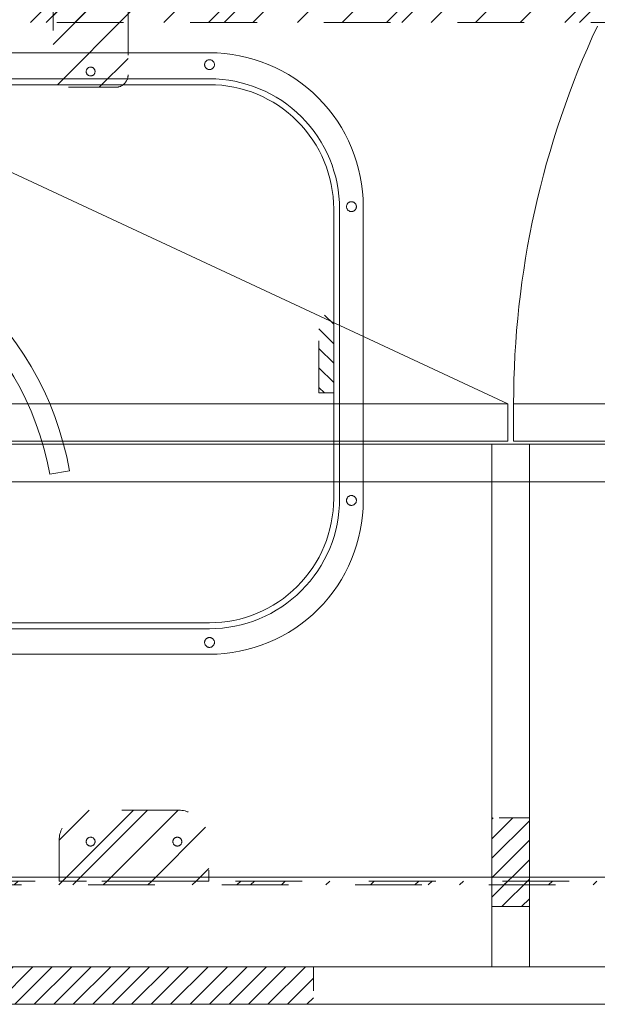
# Model space of a CAD drawing. Header units: inches. Extents: x -416 to -272, y -73 to 47.
# Tile 189 of 206: x -300 to -288, y -13 to 6. Entities that reach past the tile are written whole.
import ezdxf

# ---------------------------------------------------------------- set-up
doc = ezdxf.new("R2010")
doc.units = ezdxf.units.IN
doc.header["$LTSCALE"] = 32
doc.header["$MEASUREMENT"] = 0
doc.linetypes.add('Dash Style-1', pattern=[0.083328, 0.041656, -0.041672])
for name, color, linetype, lineweight in [('DashLine', 7, 'Continuous', 13), ('DashLineFill', 7, 'Dash Style-1', 13), ('Drawing', 7, 'Continuous', 18), ('Metal-DeskStructure', 7, 'Continuous', 13), ('Metal-DesktopScreen', 7, 'Continuous', 13), ('None', 7, 'Continuous', 18), ('SolidLine', 7, 'Continuous', 15)]:
    doc.layers.add(name, color=color, linetype=linetype, lineweight=lineweight)
doc.layers.add('Electrical', color=1, linetype='Dash Style-1', lineweight=15, true_color=0xff0000)
pattern_1 = [(45, (0, 0), (-1.61302, 1.935715), []), (45, (-1.0608, 1.0608), (-0.472346, 0.4167613), [])]
pattern_2 = [(45, (0, 0), (-0.3333333, -0.7222222), [])]

# ---------------------------------------------------------------- blocks, each defined once
blk = doc.blocks.new('G1_METAL_SCREEN_BRACKET (2D)')
at = {"layer": 'DashLineFill', "linetype": 'Continuous', "lineweight": 13}
h = blk.add_hatch(dxfattribs=at)
h.set_pattern_fill('Steel', color=253, style=0, pattern_type=2)
h.set_pattern_definition(pattern_1)
edge = h.paths.add_edge_path()
edge.add_line((1.496, -0.709), (1.496, 0.079))
edge.add_line((1.496, 0.079), (-1.496, 0.079))
edge.add_line((-1.496, 0.079), (-1.496, -0.709))
edge.add_arc((-0.866, -0.709), 0.63, 180, 270)
edge.add_line((-0.866, -1.339), (0.866, -1.339))
edge.add_arc((0.866, -0.709), 0.63, 270, 360)
edge.add_line((1.496, -0.709), (1.496, -0.709))
at = {"layer": 'DashLineFill', "flags": 128}
blk.add_lwpolyline([(1.496, -0.709), (1.496, 0.079), (-1.496, 0.079), (-1.496, -0.709, 0.414214), (-0.866, -1.339), (0.866, -1.339, 0.414214), (1.496, -0.709)], format="xyb", close=True, dxfattribs=at)
at = {"layer": 'SolidLine', "flags": 128}
for points in [[(-0.778, -0.709), (-0.778, -0.717), (-0.779, -0.726), (-0.781, -0.734), (-0.784, -0.743), (-0.788, -0.75), (-0.792, -0.758), (-0.798, -0.765), (-0.804, -0.771), (-0.81, -0.777), (-0.817, -0.782), (-0.824, -0.787), (-0.832, -0.791), (-0.84, -0.793), (-0.849, -0.796), (-0.857, -0.797), (-0.866, -0.797), (-0.875, -0.797), (-0.883, -0.796), (-0.892, -0.793), (-0.9, -0.791), (-0.908, -0.787), (-0.915, -0.782), (-0.922, -0.777), (-0.929, -0.771), (-0.935, -0.765), (-0.94, -0.758), (-0.944, -0.75), (-0.948, -0.743), (-0.951, -0.734), (-0.953, -0.726), (-0.954, -0.717), (-0.955, -0.709), (-0.954, -0.7), (-0.953, -0.691), (-0.951, -0.683), (-0.948, -0.675), (-0.944, -0.667), (-0.94, -0.659), (-0.935, -0.652), (-0.929, -0.646), (-0.922, -0.64), (-0.915, -0.635), (-0.908, -0.631), (-0.9, -0.627), (-0.892, -0.624), (-0.883, -0.622), (-0.875, -0.621), (-0.866, -0.62), (-0.857, -0.621), (-0.849, -0.622), (-0.84, -0.624), (-0.832, -0.627), (-0.824, -0.631), (-0.817, -0.635), (-0.81, -0.64), (-0.804, -0.646), (-0.798, -0.652), (-0.792, -0.659), (-0.788, -0.667), (-0.784, -0.675), (-0.781, -0.683), (-0.779, -0.691), (-0.778, -0.7)], [(0.955, -0.709), (0.954, -0.717), (0.953, -0.726), (0.951, -0.734), (0.948, -0.743), (0.944, -0.75), (0.94, -0.758), (0.935, -0.765), (0.929, -0.771), (0.922, -0.777), (0.915, -0.782), (0.908, -0.787), (0.9, -0.791), (0.892, -0.793), (0.883, -0.796), (0.875, -0.797), (0.866, -0.797), (0.857, -0.797), (0.849, -0.796), (0.84, -0.793), (0.832, -0.791), (0.824, -0.787), (0.817, -0.782), (0.81, -0.777), (0.804, -0.771), (0.798, -0.765), (0.792, -0.758), (0.788, -0.75), (0.784, -0.743), (0.781, -0.734), (0.779, -0.726), (0.778, -0.717), (0.778, -0.709), (0.778, -0.7), (0.779, -0.691), (0.781, -0.683), (0.784, -0.675), (0.788, -0.667), (0.792, -0.659), (0.798, -0.652), (0.804, -0.646), (0.81, -0.64), (0.817, -0.635), (0.824, -0.631), (0.832, -0.627), (0.84, -0.624), (0.849, -0.622), (0.857, -0.621), (0.866, -0.62), (0.875, -0.621), (0.883, -0.622), (0.892, -0.624), (0.9, -0.627), (0.908, -0.631), (0.915, -0.635), (0.922, -0.64), (0.929, -0.646), (0.935, -0.652), (0.94, -0.659), (0.944, -0.667), (0.948, -0.675), (0.951, -0.683), (0.953, -0.691), (0.954, -0.7)]]:
    blk.add_lwpolyline(points, close=True, dxfattribs=at)
blk = doc.blocks.new('Group-26')
at = {"layer": 'DashLineFill', "linetype": 'Continuous', "lineweight": 13}
h = blk.add_hatch(dxfattribs=at)
h.set_pattern_fill('Steel', color=253, style=0, pattern_type=2)
h.set_pattern_definition(pattern_1)
h.paths.add_polyline_path([(-0.047, 0.157), (69.772, 0.157), (69.772, 0.079), (-0.047, 0.079)])
at = {"layer": 'DashLineFill', "flags": 128}
blk.add_lwpolyline([(-0.047, 0.157), (69.772, 0.157), (69.772, 0.079), (-0.047, 0.079)], close=True, dxfattribs=at)
at = {"layer": 'Metal-DesktopScreen', "color": 7}
blk.add_blockref('G1_METAL_SCREEN_BRACKET (2D)', (24.37, 0), dxfattribs=at)
blk = doc.blocks.new('Group-27')
at = {"layer": 'None'}
blk.add_blockref('Group-26', (0, 0), dxfattribs=at)
blk = doc.blocks.new('SL Desktop Screen (2D)-3')
at = {"layer": 'None'}
blk.add_blockref('Group-27', (0, 0), dxfattribs=at)
at = {"layer": 'Drawing', "color": 0, "flags": 1}
for tag in ['Catalog', 'Custom', 'Tag', 'Option1', 'Option2', 'Option3', 'Option4', 'Option5', 'Option6', 'Option7', 'Option8', 'Option9', 'Option10', 'Option11', 'Option12', 'FinishGroup', 'Discount', 'Item1', 'Item2', 'Item3', 'Item4', 'Item5', 'Item6', 'Item7', 'Item8', 'Item9', 'Item10', 'Item11', 'Item12', 'Item13', 'Item14', 'Item15', 'Item16', 'Item17', 'Item18', 'Item19', 'Item20', 'Item21', 'Item22', 'Item23', 'Item24', 'Item25']:
    blk.add_attdef(tag, (16.633, 3.887), '', height=0.00709, dxfattribs=at)
blk = doc.blocks.new('Group-104')
at = {"layer": 'DashLine', "flags": 128}
blk.add_lwpolyline([(1.114, -2.559), (70.894, -2.559), (70.894, -30), (1.114, -30)], close=True, dxfattribs=at)
at = {"layer": 'SolidLine', "flags": 128}
blk.add_lwpolyline([(1.114, -2.559), (70.894, -2.559), (70.894, -30), (1.114, -30)], close=True, dxfattribs=at)
blk = doc.blocks.new('Group-105')
at = {"layer": 'Electrical', "linetype": 'Continuous', "lineweight": 5, "true_color": 0xdd0000}
h = blk.add_hatch(dxfattribs=at)
h.set_pattern_fill('ElectricalHatch', color=12, style=0, pattern_type=2)
h.set_pattern_definition(pattern_2)
h.paths.add_polyline_path([(21.998, -0.02), (50.049, -0.02), (50.049, -0.768), (21.998, -0.768)])
h = blk.add_hatch(dxfattribs=at)
h.set_pattern_fill('ElectricalHatch', color=12, style=0, pattern_type=2)
h.set_pattern_definition(pattern_2)
h.paths.add_polyline_path([(17.687, -1.969), (18.435, -1.969), (18.435, -3.74), (17.687, -3.74)])
at = {"layer": 'DashLine'}
blk.add_line((18.12, -12.008), (34.293, -19.549), dxfattribs=at)
at = {"layer": 'DashLine', "flags": 128}
for points in [[(17.687, -0.768), (18.435, -0.768), (18.435, -10.453), (17.687, -10.453)], [(0.787, -10.453), (17.687, -10.453), (17.687, -11.201), (0.787, -11.201)], [(18.435, -10.453), (53.612, -10.453), (53.612, -11.201), (18.435, -11.201)]]:
    blk.add_lwpolyline(points, close=True, dxfattribs=at)
at = {"layer": 'DashLine'}
blk.add_arc((0.157, -12.008), 17.844, 335, 0, dxfattribs=at)
at = {"layer": 'Electrical', "flags": 128}
for points in [[(21.998, -0.02), (50.049, -0.02), (50.049, -0.768), (21.998, -0.768)], [(17.687, -1.969), (18.435, -1.969), (18.435, -3.74), (17.687, -3.74)]]:
    blk.add_lwpolyline(points, close=True, dxfattribs=at)
at = {"layer": 'SolidLine', "flags": 128}
for points in [[(0.787, -0.02), (71.26, -0.02), (71.26, -0.768), (0.787, -0.768)], [(0.787, -0.768), (71.26, -0.768), (71.26, -11.201), (0.787, -11.201)], [(0.157, -11.26), (18.002, -11.26), (18.002, -12.008), (0.157, -12.008)], [(18.12, -11.26), (35.965, -11.26), (35.965, -12.008), (18.12, -12.008)]]:
    blk.add_lwpolyline(points, close=True, dxfattribs=at)
blk = doc.blocks.new('Group-67')
at = {"layer": 'DashLine'}
for p, q in [((19.836, 0.255), (19.892, 0.311)), ((19.84, 0.255), (19.836, 0.255)), ((19.836, -0.689), (19.836, 0.255)), ((19.852, 0.255), (19.84, 0.255)), ((19.872, 0.255), (19.852, 0.255)), ((19.898, 0.255), (19.872, 0.255)), ((19.901, 0.311), (19.892, 0.311)), ((19.928, 0.255), (19.898, 0.255)), ((19.912, 0.311), (19.901, 0.311)), ((19.926, 0.311), (19.912, 0.311)), ((19.943, 0.311), (19.926, 0.311)), ((19.961, 0.255), (19.928, 0.255)), ((19.978, 0.311), (19.943, 0.311)), ((19.993, 0.255), (19.961, 0.255)), ((19.995, 0.311), (19.978, 0.311)), ((20.023, 0.255), (19.993, 0.255)), ((20.009, 0.311), (19.995, 0.311)), ((20.02, 0.311), (20.009, 0.311)), ((20.027, 0.311), (20.02, 0.311)), ((20.049, 0.255), (20.023, 0.255)), ((20.029, 0.311), (20.027, 0.311)), ((20.029, 0.311), (20.086, 0.255)), ((20.069, 0.255), (20.049, 0.255)), ((20.081, 0.255), (20.069, 0.255)), ((20.086, 0.255), (20.081, 0.255)), ((20.086, 0.255), (20.086, -0.689)), ((20.086, -0.689), (19.836, -0.689))]:
    blk.add_line(p, q, dxfattribs=at)
blk = doc.blocks.new('Group-68')
at = {"layer": 'Metal-DeskStructure', "color": 7}
for points, knots in [([(9.589, -0.203), (9.589, -0.21), (9.586, -0.224), (9.578, -0.227), (9.459, -0.227), (9.34, -0.227), (9.336, -0.225), (9.333, -0.219), (9.331, -0.21), (9.331, -0.197), (9.333, -0.188), (9.334, -0.182), (9.34, -0.179), (9.389, -0.179), (9.436, -0.179), (9.436, -0.009), (9.436, 0.161), (9.393, 0.135), (9.349, 0.109), (9.344, 0.107), (9.334, 0.106), (9.331, 0.109), (9.329, 0.12), (9.329, 0.133), (9.329, 0.143), (9.331, 0.148), (9.334, 0.152), (9.338, 0.154), (9.39, 0.187), (9.441, 0.22), (9.443, 0.222), (9.447, 0.222), (9.453, 0.224), (9.47, 0.224), (9.488, 0.224), (9.493, 0.22), (9.495, 0.216), (9.495, 0.018), (9.495, -0.179), (9.536, -0.179), (9.58, -0.179), (9.584, -0.182), (9.587, -0.188), (9.589, -0.197), (9.589, -0.203)], [0, 0, 0, 0.00261, 0.007831, 0.010441, 0.176195, 0.178805, 0.181415, 0.184026, 0.186636, 0.188594, 0.190551, 0.192509, 0.194467, 0.244389, 0.244389, 0.424498, 0.424498, 0.47805, 0.47805, 0.484241, 0.490432, 0.496622, 0.502813, 0.507071, 0.510941, 0.514811, 0.518682, 0.518682, 0.576295, 0.576295, 0.578743, 0.58119, 0.583638, 0.590247, 0.593184, 0.596122, 0.599059, 0.911881, 0.911881, 0.976501, 0.982376, 0.988251, 0.994125, 1, 1, 1]), ([(9.96, -0.097), (9.96, -0.119), (9.949, -0.155), (9.931, -0.184), (9.903, -0.204), (9.853, -0.227), (9.746, -0.227), (9.68, -0.227), (9.665, -0.215), (9.665, -0.002), (9.665, 0.211), (9.68, 0.222), (9.738, 0.222), (9.829, 0.222), (9.881, 0.205), (9.914, 0.178), (9.933, 0.135), (9.933, 0.093), (9.925, 0.063), (9.91, 0.039), (9.886, 0.019), (9.873, 0.013), (9.892, 0.01), (9.923, -0.009), (9.947, -0.036), (9.96, -0.075), (9.96, -0.097)], [0, 0, 0, 0.031455, 0.06291, 0.094366, 0.125821, 0.188731, 0.266159, 0.275837, 0.285516, 0.435531, 0.44521, 0.454888, 0.521427, 0.574659, 0.627891, 0.681123, 0.734355, 0.762747, 0.791139, 0.819531, 0.847924, 0.847924, 0.885943, 0.923962, 0.961981, 1, 1, 1]), ([(10.327, -0.217), (10.327, -0.221), (10.325, -0.225), (10.317, -0.227), (10.304, -0.228), (10.286, -0.228), (10.275, -0.227), (10.267, -0.225), (10.264, -0.219), (10.262, -0.214), (10.242, -0.161), (10.221, -0.108), (10.214, -0.09), (10.199, -0.06), (10.177, -0.038), (10.148, -0.027), (10.108, -0.027), (10.088, -0.027), (10.088, -0.122), (10.088, -0.221), (10.085, -0.225), (10.077, -0.227), (10.066, -0.228), (10.05, -0.228), (10.039, -0.227), (10.031, -0.225), (10.028, -0.221), (10.028, -0.01), (10.028, 0.211), (10.042, 0.222), (10.098, 0.222), (10.162, 0.222), (10.184, 0.22), (10.194, 0.218), (10.219, 0.215), (10.26, 0.194), (10.286, 0.165), (10.301, 0.126), (10.301, 0.082), (10.288, 0.045), (10.266, 0.017), (10.232, -0.001), (10.214, -0.009), (10.225, -0.014), (10.243, -0.029), (10.258, -0.049), (10.271, -0.077), (10.279, -0.094), (10.299, -0.143), (10.319, -0.191), (10.325, -0.204), (10.327, -0.215), (10.327, -0.217)], [0, 0, 0, 0.004018, 0.008035, 0.012053, 0.01607, 0.020088, 0.024105, 0.028123, 0.03214, 0.03214, 0.070951, 0.070951, 0.084634, 0.098317, 0.112001, 0.125684, 0.138745, 0.138745, 0.202807, 0.205295, 0.207782, 0.21027, 0.212758, 0.214748, 0.216739, 0.218729, 0.220719, 0.332671, 0.339637, 0.346603, 0.391882, 0.407555, 0.423229, 0.423229, 0.466696, 0.510164, 0.553631, 0.597099, 0.640566, 0.684033, 0.727501, 0.770968, 0.770968, 0.798042, 0.825115, 0.852188, 0.879262, 0.879262, 0.958132, 0.958132, 0.979066, 1, 1, 1]), ([(10.665, 0.091), (10.665, 0.056), (10.642, 0.002), (10.602, -0.035), (10.543, -0.057), (10.475, -0.057), (10.45, -0.057), (10.45, -0.137), (10.45, -0.221), (10.447, -0.225), (10.439, -0.227), (10.428, -0.228), (10.412, -0.228), (10.401, -0.227), (10.393, -0.225), (10.39, -0.221), (10.39, -0.011), (10.39, 0.209), (10.404, 0.222), (10.462, 0.222), (10.524, 0.222), (10.55, 0.218), (10.587, 0.211), (10.624, 0.189), (10.652, 0.157), (10.665, 0.115), (10.665, 0.091)], [0, 0, 0, 0.066268, 0.132535, 0.198803, 0.26507, 0.303966, 0.303966, 0.429297, 0.43506, 0.440822, 0.446584, 0.452347, 0.456957, 0.461567, 0.466177, 0.470786, 0.728938, 0.745073, 0.761208, 0.845107, 0.870922, 0.896738, 0.922553, 0.948369, 0.974184, 1, 1, 1]), ([(11.014, 0.196), (11.014, 0.19), (11.014, 0.179), (11.011, 0.174), (11.005, 0.17), (10.941, 0.17), (10.878, 0.17), (10.878, -0.024), (10.878, -0.221), (10.874, -0.225), (10.867, -0.227), (10.856, -0.228), (10.839, -0.228), (10.828, -0.227), (10.821, -0.225), (10.817, -0.221), (10.817, -0.024), (10.817, 0.17), (10.754, 0.17), (10.69, 0.17), (10.684, 0.174), (10.682, 0.179), (10.68, 0.189), (10.68, 0.202), (10.682, 0.213), (10.684, 0.218), (10.69, 0.222), (10.847, 0.222), (11.005, 0.222), (11.011, 0.218), (11.014, 0.213), (11.014, 0.202), (11.014, 0.196)], [0, 0, 0, 0.003046, 0.005389, 0.007733, 0.010076, 0.089744, 0.089744, 0.335779, 0.340465, 0.345152, 0.349838, 0.354524, 0.360382, 0.36624, 0.372099, 0.377957, 0.6855, 0.6855, 0.785085, 0.788014, 0.790943, 0.793872, 0.796801, 0.798998, 0.801195, 0.803391, 0.805588, 0.991213, 0.99341, 0.995606, 0.997803, 1, 1, 1]), ([(11.33, -0.081), (11.33, -0.11), (11.313, -0.166), (11.275, -0.208), (11.218, -0.234), (11.151, -0.234), (11.109, -0.219), (11.075, -0.193), (11.055, -0.156), (11.042, -0.108), (11.037, -0.051), (11.037, 0.01), (11.045, 0.098), (11.086, 0.17), (11.127, 0.207), (11.184, 0.227), (11.236, 0.227), (11.262, 0.224), (11.284, 0.22), (11.299, 0.213), (11.304, 0.209), (11.306, 0.205), (11.308, 0.2), (11.308, 0.186), (11.308, 0.167), (11.302, 0.165), (11.295, 0.165), (11.282, 0.17), (11.264, 0.176), (11.236, 0.179), (11.186, 0.179), (11.14, 0.154), (11.11, 0.109), (11.098, 0.05), (11.096, 0.019), (11.105, 0.024), (11.127, 0.036), (11.155, 0.043), (11.184, 0.048), (11.238, 0.048), (11.288, 0.028), (11.317, -0.007), (11.33, -0.053), (11.33, -0.081)], [0, 0, 0, 0.047284, 0.094569, 0.141853, 0.189137, 0.222912, 0.256686, 0.290461, 0.324235, 0.35801, 0.391784, 0.42357, 0.487141, 0.518927, 0.550713, 0.582499, 0.593093, 0.603687, 0.61428, 0.624874, 0.635468, 0.646062, 0.656655, 0.684464, 0.710949, 0.724191, 0.737433, 0.750675, 0.763918, 0.77716, 0.803647, 0.830135, 0.856622, 0.883109, 0.883109, 0.892179, 0.901248, 0.910318, 0.919387, 0.93954, 0.959693, 0.979847, 1, 1, 1]), ([(9.872, 0.102), (9.872, 0.119), (9.862, 0.144), (9.842, 0.163), (9.811, 0.172), (9.755, 0.172), (9.724, 0.172), (9.724, 0.1), (9.724, 0.028), (9.758, 0.028), (9.814, 0.028), (9.844, 0.039), (9.862, 0.06), (9.872, 0.087), (9.872, 0.102)], [0, 0, 0, 0.074499, 0.148998, 0.223496, 0.297995, 0.395417, 0.395417, 0.61891, 0.61891, 0.724928, 0.793696, 0.862464, 0.931232, 1, 1, 1]), ([(10.238, 0.096), (10.238, 0.124), (10.214, 0.159), (10.186, 0.168), (10.177, 0.17), (10.155, 0.172), (10.113, 0.172), (10.088, 0.172), (10.088, 0.096), (10.088, 0.021), (10.117, 0.021), (10.17, 0.021), (10.203, 0.032), (10.227, 0.054), (10.238, 0.082), (10.238, 0.096)], [0, 0, 0, 0.142515, 0.285031, 0.285031, 0.330993, 0.376955, 0.445899, 0.445899, 0.655281, 0.655281, 0.734439, 0.800829, 0.867219, 0.93361, 1, 1, 1]), ([(10.602, 0.085), (10.602, 0.113), (10.581, 0.15), (10.552, 0.167), (10.521, 0.172), (10.477, 0.172), (10.45, 0.172), (10.45, 0.083), (10.45, -0.007), (10.477, -0.007), (10.53, -0.007), (10.567, 0.006), (10.591, 0.032), (10.602, 0.065), (10.602, 0.085)], [0, 0, 0, 0.053098, 0.106195, 0.159293, 0.212391, 0.297937, 0.297937, 0.584068, 0.584068, 0.669615, 0.752211, 0.834807, 0.917404, 1, 1, 1]), ([(11.271, -0.086), (11.271, -0.068), (11.264, -0.035), (11.243, -0.011), (11.214, 0), (11.177, 0), (11.151, -0.003), (11.127, -0.011), (11.107, -0.022), (11.098, -0.029), (11.098, -0.073), (11.109, -0.132), (11.131, -0.169), (11.162, -0.184), (11.206, -0.184), (11.24, -0.167), (11.26, -0.14), (11.271, -0.105), (11.271, -0.086)], [0, 0, 0, 0.044843, 0.089687, 0.13453, 0.179374, 0.20352, 0.227667, 0.251813, 0.27596, 0.27596, 0.366465, 0.45697, 0.547475, 0.63798, 0.728485, 0.81899, 0.909495, 1, 1, 1]), ([(9.897, -0.101), (9.897, -0.081), (9.885, -0.051), (9.861, -0.031), (9.824, -0.02), (9.76, -0.02), (9.724, -0.02), (9.724, -0.098), (9.724, -0.177), (9.767, -0.177), (9.851, -0.177), (9.885, -0.149), (9.897, -0.119), (9.897, -0.101)], [0, 0, 0, 0.079156, 0.158312, 0.237468, 0.316624, 0.419526, 0.419526, 0.643799, 0.643799, 0.767809, 0.883905, 0.941952, 1, 1, 1])]:
    blk.add_open_spline(points, degree=2, knots=knots, dxfattribs=at)
blk = doc.blocks.new('1BRPT6-LeftBeam (2D)')
at = {"layer": 'DashLineFill', "linetype": 'Continuous', "lineweight": 13}
h = blk.add_hatch(dxfattribs=at)
h.set_pattern_fill('Steel', color=253, style=0, pattern_type=2)
h.set_pattern_definition(pattern_1)
edge = h.paths.add_edge_path()
edge.add_arc((16.974, 1.541), 0.25, 90, 180, ccw=False)
edge.add_line((16.974, 1.791), (17.97, 1.791))
edge.add_arc((17.97, 1.541), 0.25, 0, 90, ccw=False)
edge.add_line((18.22, 1.541), (18.22, -1.541))
edge.add_arc((17.97, -1.541), 0.25, 270, 360, ccw=False)
edge.add_line((17.97, -1.791), (16.974, -1.791))
edge.add_arc((16.974, -1.541), 0.25, 180, 270, ccw=False)
edge.add_line((16.724, -1.541), (16.724, 1.541))
h = blk.add_hatch(dxfattribs=at)
h.set_pattern_fill('Steel', color=253, style=0, pattern_type=2)
h.set_pattern_definition(pattern_1)
h.paths.add_polyline_path([(-1.85, 0.5), (20.472, 0.5), (20.472, -0.5), (-1.85, -0.5)])
at = {"layer": 'DashLineFill'}
for p, q in [((2.362, -0.5), (2.362, 0.5)), ((3.386, -0.5), (3.386, 0.5))]:
    blk.add_line(p, q, dxfattribs=at)
at = {"layer": 'DashLineFill', "flags": 128}
blk.add_lwpolyline([(16.724, 1.541, -0.414214), (16.974, 1.791), (17.97, 1.791, -0.414214), (18.22, 1.541), (18.22, -1.541, -0.414214), (17.97, -1.791), (16.974, -1.791, -0.414214), (16.724, -1.541)], format="xyb", close=True, dxfattribs=at)
blk.add_lwpolyline([(-1.85, 0.5), (20.472, 0.5), (20.472, -0.5), (-1.85, -0.5)], close=True, dxfattribs=at)
at = {"layer": 'SolidLine', "flags": 128}
for points in [[(17.561, 1.476), (17.561, 1.468), (17.559, 1.459), (17.557, 1.451), (17.554, 1.442), (17.551, 1.435), (17.546, 1.427), (17.541, 1.42), (17.535, 1.414), (17.529, 1.408), (17.522, 1.403), (17.514, 1.398), (17.506, 1.395), (17.498, 1.392), (17.49, 1.389), (17.481, 1.388), (17.472, 1.388), (17.464, 1.388), (17.455, 1.389), (17.447, 1.392), (17.439, 1.395), (17.431, 1.398), (17.423, 1.403), (17.416, 1.408), (17.41, 1.414), (17.404, 1.42), (17.399, 1.427), (17.394, 1.435), (17.391, 1.442), (17.388, 1.451), (17.386, 1.459), (17.384, 1.468), (17.384, 1.476), (17.384, 1.485), (17.386, 1.494), (17.388, 1.502), (17.391, 1.51), (17.394, 1.518), (17.399, 1.526), (17.404, 1.533), (17.41, 1.539), (17.416, 1.545), (17.423, 1.55), (17.431, 1.555), (17.439, 1.558), (17.447, 1.561), (17.455, 1.563), (17.464, 1.565), (17.472, 1.565), (17.481, 1.565), (17.49, 1.563), (17.498, 1.561), (17.506, 1.558), (17.514, 1.555), (17.522, 1.55), (17.529, 1.545), (17.535, 1.539), (17.541, 1.533), (17.546, 1.526), (17.551, 1.518), (17.554, 1.51), (17.557, 1.502), (17.559, 1.494), (17.561, 1.485)], [(-1.177, 0.373), (-1.14, 0.374), (-1.104, 0.371), (-1.067, 0.365), (-1.032, 0.355), (-0.998, 0.342), (-0.965, 0.325), (-0.934, 0.306), (-0.905, 0.283), (-0.878, 0.258), (-0.855, 0.23), (-0.833, 0.2), (-0.815, 0.168), (-0.801, 0.134), (-0.789, 0.099), (-0.781, 0.064), (-0.777, 0.027), (-0.776, -0.009), (-0.778, -0.046), (-0.785, -0.082), (-0.795, -0.118), (-0.808, -0.152), (-0.824, -0.185), (-0.844, -0.216), (-0.867, -0.245), (-0.892, -0.271), (-0.92, -0.295), (-0.95, -0.316), (-0.982, -0.334), (-1.015, -0.349), (-1.05, -0.361), (-1.086, -0.369), (-1.122, -0.373), (-1.159, -0.374), (-1.196, -0.371), (-1.232, -0.365), (-1.267, -0.355), (-1.301, -0.342), (-1.334, -0.325), (-1.365, -0.306), (-1.394, -0.283), (-1.421, -0.258), (-1.445, -0.23), (-1.466, -0.2), (-1.484, -0.168), (-1.499, -0.134), (-1.51, -0.099), (-1.518, -0.064), (-1.523, -0.027), (-1.524, 0.009), (-1.521, 0.046), (-1.514, 0.082), (-1.505, 0.118), (-1.491, 0.152), (-1.475, 0.185), (-1.455, 0.216), (-1.433, 0.245), (-1.407, 0.271), (-1.379, 0.295), (-1.349, 0.316), (-1.317, 0.334), (-1.284, 0.349), (-1.249, 0.361), (-1.213, 0.369)], [(1.122, 0.373), (1.159, 0.374), (1.196, 0.371), (1.232, 0.365), (1.267, 0.355), (1.301, 0.342), (1.334, 0.325), (1.365, 0.306), (1.394, 0.283), (1.421, 0.258), (1.445, 0.23), (1.466, 0.2), (1.484, 0.168), (1.499, 0.134), (1.51, 0.099), (1.518, 0.064), (1.523, 0.027), (1.524, -0.009), (1.521, -0.046), (1.514, -0.082), (1.505, -0.118), (1.491, -0.152), (1.475, -0.185), (1.455, -0.216), (1.433, -0.245), (1.407, -0.271), (1.379, -0.295), (1.349, -0.316), (1.317, -0.334), (1.284, -0.349), (1.249, -0.361), (1.213, -0.369), (1.177, -0.373), (1.14, -0.374), (1.104, -0.371), (1.067, -0.365), (1.032, -0.355), (0.998, -0.342), (0.965, -0.325), (0.934, -0.306), (0.905, -0.283), (0.878, -0.258), (0.855, -0.23), (0.833, -0.2), (0.815, -0.168), (0.801, -0.134), (0.789, -0.099), (0.781, -0.064), (0.777, -0.027), (0.776, 0.009), (0.778, 0.046), (0.785, 0.082), (0.795, 0.118), (0.808, 0.152), (0.824, 0.185), (0.844, 0.216), (0.867, 0.245), (0.892, 0.271), (0.92, 0.295), (0.95, 0.316), (0.982, 0.334), (1.015, 0.349), (1.05, 0.361), (1.086, 0.369)], [(-1.15, 0.131), (-1.137, 0.13), (-1.124, 0.128), (-1.112, 0.125), (-1.1, 0.121), (-1.088, 0.115), (-1.077, 0.109), (-1.067, 0.101), (-1.057, 0.093), (-1.048, 0.083), (-1.041, 0.073), (-1.034, 0.062), (-1.029, 0.05), (-1.024, 0.038), (-1.021, 0.026), (-1.019, 0.013), (-1.019, 0), (-1.019, -0.013), (-1.021, -0.026), (-1.024, -0.038), (-1.029, -0.05), (-1.034, -0.062), (-1.041, -0.073), (-1.048, -0.083), (-1.057, -0.093), (-1.067, -0.101), (-1.077, -0.109), (-1.088, -0.115), (-1.1, -0.121), (-1.112, -0.125), (-1.124, -0.128), (-1.137, -0.13), (-1.15, -0.131), (-1.162, -0.13), (-1.175, -0.128), (-1.188, -0.125), (-1.2, -0.121), (-1.211, -0.115), (-1.222, -0.109), (-1.233, -0.101), (-1.242, -0.093), (-1.251, -0.083), (-1.258, -0.073), (-1.265, -0.062), (-1.27, -0.05), (-1.275, -0.038), (-1.278, -0.026), (-1.28, -0.013), (-1.28, 0), (-1.28, 0.013), (-1.278, 0.026), (-1.275, 0.038), (-1.27, 0.05), (-1.265, 0.062), (-1.258, 0.073), (-1.251, 0.083), (-1.242, 0.093), (-1.233, 0.101), (-1.222, 0.109), (-1.211, 0.115), (-1.2, 0.121), (-1.188, 0.125), (-1.175, 0.128), (-1.162, 0.13)], [(1.28, 0), (1.28, -0.013), (1.278, -0.026), (1.275, -0.038), (1.27, -0.05), (1.265, -0.062), (1.258, -0.073), (1.251, -0.083), (1.242, -0.093), (1.233, -0.101), (1.222, -0.109), (1.211, -0.115), (1.2, -0.121), (1.188, -0.125), (1.175, -0.128), (1.162, -0.13), (1.15, -0.131), (1.137, -0.13), (1.124, -0.128), (1.112, -0.125), (1.1, -0.121), (1.088, -0.115), (1.077, -0.109), (1.067, -0.101), (1.057, -0.093), (1.048, -0.083), (1.041, -0.073), (1.034, -0.062), (1.029, -0.05), (1.024, -0.038), (1.021, -0.026), (1.019, -0.013), (1.019, 0), (1.019, 0.013), (1.021, 0.026), (1.024, 0.038), (1.029, 0.05), (1.034, 0.062), (1.041, 0.073), (1.048, 0.083), (1.057, 0.093), (1.067, 0.101), (1.077, 0.109), (1.088, 0.115), (1.1, 0.121), (1.112, 0.125), (1.124, 0.128), (1.137, 0.13), (1.15, 0.131), (1.162, 0.13), (1.175, 0.128), (1.188, 0.125), (1.2, 0.121), (1.211, 0.115), (1.222, 0.109), (1.233, 0.101), (1.242, 0.093), (1.251, 0.083), (1.258, 0.073), (1.265, 0.062), (1.27, 0.05), (1.275, 0.038), (1.278, 0.026), (1.28, 0.013)], [(17.561, -1.476), (17.561, -1.485), (17.559, -1.494), (17.557, -1.502), (17.554, -1.51), (17.551, -1.518), (17.546, -1.526), (17.541, -1.533), (17.535, -1.539), (17.529, -1.545), (17.522, -1.55), (17.514, -1.555), (17.506, -1.558), (17.498, -1.561), (17.49, -1.563), (17.481, -1.565), (17.472, -1.565), (17.464, -1.565), (17.455, -1.563), (17.447, -1.561), (17.439, -1.558), (17.431, -1.555), (17.423, -1.55), (17.416, -1.545), (17.41, -1.539), (17.404, -1.533), (17.399, -1.526), (17.394, -1.518), (17.391, -1.51), (17.388, -1.502), (17.386, -1.494), (17.384, -1.485), (17.384, -1.476), (17.384, -1.468), (17.386, -1.459), (17.388, -1.451), (17.391, -1.442), (17.394, -1.435), (17.399, -1.427), (17.404, -1.42), (17.41, -1.414), (17.416, -1.408), (17.423, -1.403), (17.431, -1.398), (17.439, -1.395), (17.447, -1.392), (17.455, -1.389), (17.464, -1.388), (17.472, -1.388), (17.481, -1.388), (17.49, -1.389), (17.498, -1.392), (17.506, -1.395), (17.514, -1.398), (17.522, -1.403), (17.529, -1.408), (17.535, -1.414), (17.541, -1.42), (17.546, -1.427), (17.551, -1.435), (17.554, -1.442), (17.557, -1.451), (17.559, -1.459), (17.561, -1.468)]]:
    blk.add_lwpolyline(points, close=True, dxfattribs=at)
at = {"layer": 'DashLine', "color": 7}
blk.add_blockref('Group-67', (0, 0), dxfattribs=at)
at = {"layer": 'Metal-DeskStructure', "color": 7}
blk.add_blockref('Group-68', (0, 0), dxfattribs=at)
blk = doc.blocks.new('Group-106')
at = {"layer": 'None', "color": 7}
blk.add_blockref('1BRPT6-LeftBeam (2D)', (8.976, -20.118), dxfattribs=at)
blk = doc.blocks.new('1BRPXF_Power_Pantry_30x12_Cred (2D)')
at = {"layer": 'Electrical', "linetype": 'Continuous', "lineweight": 5, "true_color": 0xdd0000}
h = blk.add_hatch(dxfattribs=at)
h.set_pattern_fill('ElectricalHatch', color=12, style=0, pattern_type=2)
h.set_pattern_definition(pattern_2)
h.paths.add_polyline_path([(5.217, -14.409), (5.217, -14.115), (6.773, -14.115), (6.773, -14.409)])
at = {"layer": 'DashLine', "flags": 128}
for points in [[(0, 11.929, -0.414214), (3.071, 15), (8.937, 15, -0.414214), (12.008, 11.929), (12.008, -11.929, -0.414214), (8.937, -15), (3.071, -15, -0.414214), (0, -11.929)], [(0.629, 11.929, -0.414214), (3.109, 14.409), (8.891, 14.409, -0.414214), (11.371, 11.929), (11.371, -11.929, -0.414214), (8.891, -14.409), (3.109, -14.409, -0.414214), (0.629, -11.929)], [(3.663, -9.133), (3.594, -8.738, 0.36397), (8.456, -2.942), (8.456, 2.942, 0.36397), (3.594, 8.738), (3.663, 9.133, -0.36397), (8.858, 2.942), (8.858, -2.942, -0.36397)]]:
    blk.add_lwpolyline(points, format="xyb", close=True, dxfattribs=at)
at = {"layer": 'DashLine', "transparency": 33554687, "flags": 128}
blk.add_lwpolyline([(0.51, 11.929, -0.414214), (3.109, 14.528), (8.891, 14.528, -0.414214), (11.489, 11.929), (11.489, -11.929, -0.414214), (8.891, -14.528), (3.109, -14.528, -0.414214), (0.51, -11.929)], format="xyb", close=True, dxfattribs=at)
at = {"layer": 'DashLine', "flags": 128}
for points in [[(0.236, -12.028), (0.227, -12.027), (0.217, -12.026), (0.208, -12.023), (0.199, -12.02), (0.19, -12.016), (0.182, -12.011), (0.174, -12.005), (0.167, -11.999), (0.16, -11.992), (0.154, -11.984), (0.149, -11.976), (0.145, -11.967), (0.142, -11.958), (0.14, -11.948), (0.138, -11.939), (0.138, -11.929), (0.138, -11.919), (0.14, -11.91), (0.142, -11.901), (0.145, -11.891), (0.149, -11.883), (0.154, -11.874), (0.16, -11.867), (0.167, -11.86), (0.174, -11.853), (0.182, -11.847), (0.19, -11.842), (0.199, -11.838), (0.208, -11.835), (0.217, -11.833), (0.227, -11.831), (0.236, -11.831), (0.246, -11.831), (0.255, -11.833), (0.265, -11.835), (0.274, -11.838), (0.283, -11.842), (0.291, -11.847), (0.299, -11.853), (0.306, -11.86), (0.312, -11.867), (0.318, -11.874), (0.323, -11.883), (0.327, -11.891), (0.33, -11.901), (0.333, -11.91), (0.334, -11.919), (0.335, -11.929), (0.334, -11.939), (0.333, -11.948), (0.33, -11.958), (0.327, -11.967), (0.323, -11.976), (0.318, -11.984), (0.312, -11.992), (0.306, -11.999), (0.299, -12.005), (0.291, -12.011), (0.283, -12.016), (0.274, -12.02), (0.265, -12.023), (0.255, -12.026), (0.246, -12.027)], [(11.772, -12.028), (11.762, -12.027), (11.752, -12.026), (11.743, -12.023), (11.734, -12.02), (11.725, -12.016), (11.717, -12.011), (11.709, -12.005), (11.702, -11.999), (11.696, -11.992), (11.69, -11.984), (11.685, -11.976), (11.681, -11.967), (11.677, -11.958), (11.675, -11.948), (11.674, -11.939), (11.673, -11.929), (11.674, -11.919), (11.675, -11.91), (11.677, -11.901), (11.681, -11.891), (11.685, -11.883), (11.69, -11.874), (11.696, -11.867), (11.702, -11.86), (11.709, -11.853), (11.717, -11.847), (11.725, -11.842), (11.734, -11.838), (11.743, -11.835), (11.752, -11.833), (11.762, -11.831), (11.772, -11.831), (11.781, -11.831), (11.791, -11.833), (11.8, -11.835), (11.809, -11.838), (11.818, -11.842), (11.826, -11.847), (11.834, -11.853), (11.841, -11.86), (11.848, -11.867), (11.853, -11.874), (11.858, -11.883), (11.863, -11.891), (11.866, -11.901), (11.868, -11.91), (11.87, -11.919), (11.87, -11.929), (11.87, -11.939), (11.868, -11.948), (11.866, -11.958), (11.863, -11.967), (11.858, -11.976), (11.853, -11.984), (11.848, -11.992), (11.841, -11.999), (11.834, -12.005), (11.826, -12.011), (11.818, -12.016), (11.809, -12.02), (11.8, -12.023), (11.791, -12.026), (11.781, -12.027)], [(3.071, -14.862), (3.061, -14.862), (3.052, -14.86), (3.042, -14.858), (3.033, -14.855), (3.024, -14.851), (3.016, -14.846), (3.008, -14.84), (3.001, -14.833), (2.995, -14.826), (2.989, -14.818), (2.984, -14.81), (2.98, -14.801), (2.977, -14.792), (2.974, -14.783), (2.973, -14.773), (2.972, -14.764), (2.973, -14.754), (2.974, -14.745), (2.977, -14.735), (2.98, -14.726), (2.984, -14.717), (2.989, -14.709), (2.995, -14.701), (3.001, -14.694), (3.008, -14.688), (3.016, -14.682), (3.024, -14.677), (3.033, -14.673), (3.042, -14.67), (3.052, -14.667), (3.061, -14.666), (3.071, -14.665), (3.081, -14.666), (3.09, -14.667), (3.099, -14.67), (3.109, -14.673), (3.117, -14.677), (3.126, -14.682), (3.133, -14.688), (3.14, -14.694), (3.147, -14.701), (3.153, -14.709), (3.158, -14.717), (3.162, -14.726), (3.165, -14.735), (3.167, -14.745), (3.169, -14.754), (3.169, -14.764), (3.169, -14.773), (3.167, -14.783), (3.165, -14.792), (3.162, -14.801), (3.158, -14.81), (3.153, -14.818), (3.147, -14.826), (3.14, -14.833), (3.133, -14.84), (3.126, -14.846), (3.117, -14.851), (3.109, -14.855), (3.099, -14.858), (3.09, -14.86), (3.081, -14.862)], [(8.937, -14.862), (8.927, -14.862), (8.918, -14.86), (8.908, -14.858), (8.899, -14.855), (8.891, -14.851), (8.882, -14.846), (8.875, -14.84), (8.867, -14.833), (8.861, -14.826), (8.855, -14.818), (8.85, -14.81), (8.846, -14.801), (8.843, -14.792), (8.84, -14.783), (8.839, -14.773), (8.839, -14.764), (8.839, -14.754), (8.84, -14.745), (8.843, -14.735), (8.846, -14.726), (8.85, -14.717), (8.855, -14.709), (8.861, -14.701), (8.867, -14.694), (8.875, -14.688), (8.882, -14.682), (8.891, -14.677), (8.899, -14.673), (8.908, -14.67), (8.918, -14.667), (8.927, -14.666), (8.937, -14.665), (8.947, -14.666), (8.956, -14.667), (8.966, -14.67), (8.975, -14.673), (8.983, -14.677), (8.992, -14.682), (8.999, -14.688), (9.007, -14.694), (9.013, -14.701), (9.019, -14.709), (9.024, -14.717), (9.028, -14.726), (9.031, -14.735), (9.034, -14.745), (9.035, -14.754), (9.035, -14.764), (9.035, -14.773), (9.034, -14.783), (9.031, -14.792), (9.028, -14.801), (9.024, -14.81), (9.019, -14.818), (9.013, -14.826), (9.007, -14.833), (8.999, -14.84), (8.992, -14.846), (8.983, -14.851), (8.975, -14.855), (8.966, -14.858), (8.956, -14.86), (8.947, -14.862)]]:
    blk.add_lwpolyline(points, close=True, dxfattribs=at)
at = {"layer": 'Electrical', "flags": 128}
blk.add_lwpolyline([(5.217, -14.409), (5.217, -14.115), (6.773, -14.115), (6.773, -14.409)], close=True, dxfattribs=at)
blk = doc.blocks.new('Group-107')
at = {"layer": 'None'}
for name in ['Group-105', 'Group-104']:
    blk.add_blockref(name, (0, 0), dxfattribs=at)
blk.add_blockref('Group-106', (0, 0), dxfattribs=at)
at = {"layer": 'None', "color": 7, "rotation": 270}
blk.add_blockref('1BRPXF_Power_Pantry_30x12_Cred (2D)', (36.004, -7.008), dxfattribs=at)
blk = doc.blocks.new('SL Credenza Desk (2D)-3')
at = {"layer": 'None'}
blk.add_blockref('Group-107', (0, 0), dxfattribs=at)
at = {"layer": 'Drawing', "color": 0, "flags": 1}
for tag in ['Tag', 'Catalog', 'Custom', 'FinishGroup', 'Discount', 'Item2', 'Item3', 'Item6', 'Item8', 'Item9', 'Item10', 'Item12', 'Item13', 'Item16', 'Item18', 'Item19', 'Item20', 'Item21', 'Item22', 'Item23', 'Item24', 'Item25', 'Option1', 'Option2', 'Option3', 'Option4', 'Option5', 'Option6', 'Option7', 'Option8', 'Option9', 'Option10', 'Option11', 'Option12', 'Item1', 'Item4', 'Item5', 'Item7', 'Item11', 'Item14', 'Item15', 'Item17']:
    blk.add_attdef(tag, (15.719, 1.485), '', height=0.00709, dxfattribs=at)
blk = doc.blocks.new('Group-108')
at = {"layer": 'Drawing', "rotation": 180}
blk.add_blockref('SL Credenza Desk (2D)-3', (87.727, 1.485), dxfattribs=at)
at = {"layer": 'Drawing', "color": 0, "flags": 1}
for tag in ['Tag', 'Catalog', 'Custom', 'FinishGroup', 'Discount', 'Item2', 'Item3', 'Item6', 'Item8', 'Item9', 'Item10', 'Item12', 'Item13', 'Item16', 'Item18', 'Item19', 'Item20', 'Item21', 'Item22', 'Item23', 'Item24', 'Item25', 'Option1', 'Option2', 'Option3', 'Option4', 'Option5', 'Option6', 'Option7', 'Option8', 'Option9', 'Option10', 'Option11', 'Option12', 'Item1', 'Item4', 'Item5', 'Item7', 'Item11', 'Item14', 'Item15', 'Item17']:
    blk.add_attdef(tag, (15.719, 1.485), '', height=0.00709, dxfattribs=at)

msp = doc.modelspace()

# ---------------------------------------------------------------- block references
at = {"layer": 'Drawing', "rotation": 180}
msp.add_blockref('SL Desktop Screen (2D)-3', (-272.945, -10.933), dxfattribs=at)

# ---------------------------------------------------------------- next in the draw order: block references
at = {"layer": 'Drawing', "color": 7}
msp.add_blockref('Group-108', (-359.459, -14.977), dxfattribs=at)

doc.saveas('drawing.dxf')
